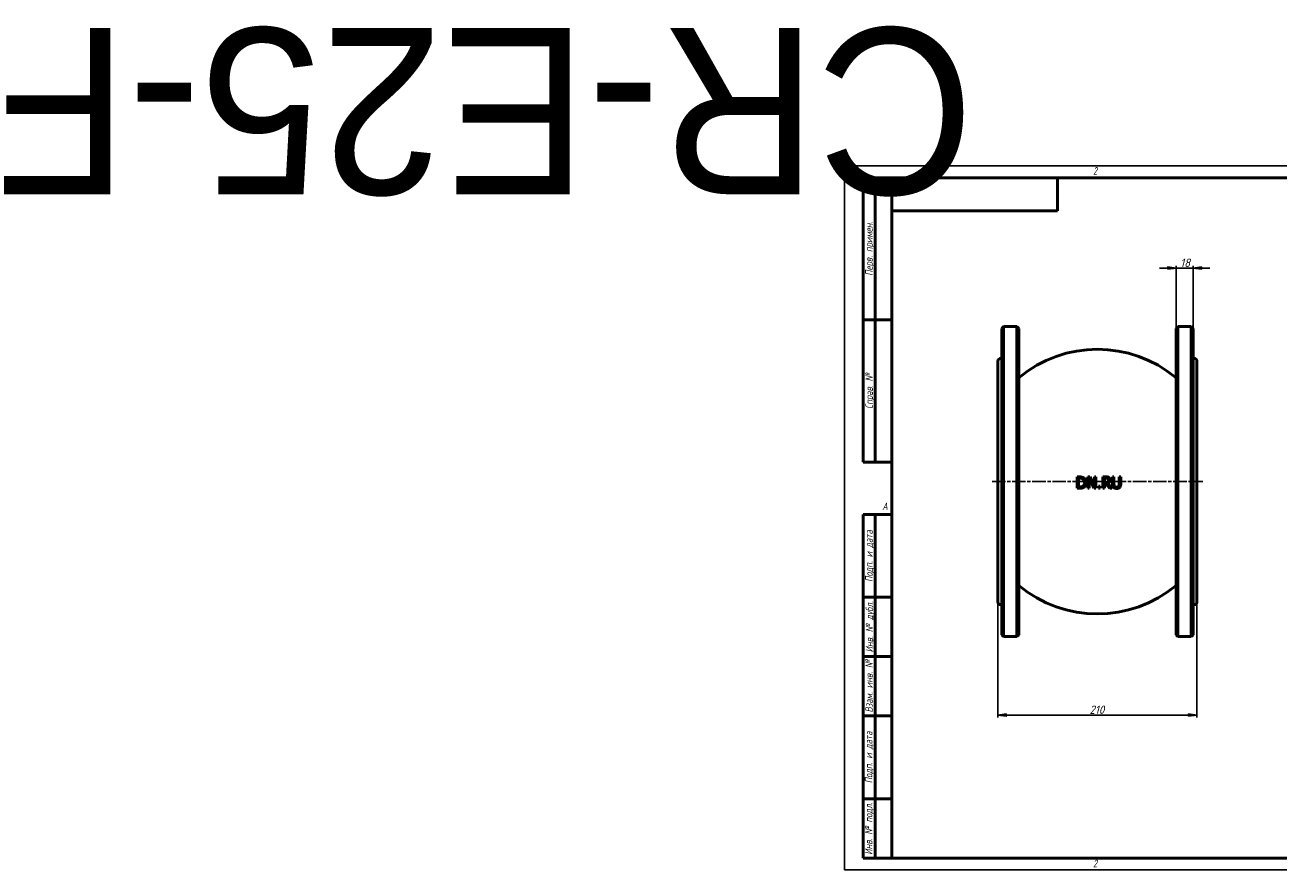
# Model space of a CAD drawing. Header units: millimetres. Extents: x -865 to 5756, y -174 to 891.
# Tile 1 of 3: x -865 to 459, y 0 to 891. Entities that reach past the tile are written whole.
import ezdxf
from ezdxf.enums import TextEntityAlignment as Align

# ---------------------------------------------------------------- set-up
doc = ezdxf.new("R2018")
doc.units = ezdxf.units.MM
doc.header["$LTSCALE"] = 2.5
doc.linetypes.add('CHAIN', pattern=[0.7087, 0.4724, -0.0591, 0.1181, -0.0591])
for name, color, linetype, lineweight in [('Видимый контур (ГОСТ)', 7, 'Continuous', 50), ('Кромка (ГОСТ)', 7, 'Continuous', 50), ('Обозначение (ГОСТ)', 7, 'Continuous', 25), ('Осевая линия (ГОСТ)', 7, 'Continuous', 25), ('Размер (ГОСТ)', 7, 'Continuous', 25), ('Эскизная геометрия (ГОСТ)', 7, 'Continuous', 50)]:
    doc.layers.add(name, color=color, linetype=linetype, lineweight=lineweight)
doc.styles.add('Альтернативный текст (ГОСТ)', font='arial.ttf', dxfattribs={"width": 0.8})
doc.styles.add('Обычный текст (ГОСТ)', font='GOST Common Italic.ttf')
doc.dimstyles.new('Обычный (ГОСТ)', dxfattribs={"dimscale": 2.5, "dimtxt": 3.5, "dimasz": 3.5, "dimexe": 1, "dimexo": 0, "dimgap": 0.5, "dimtad": 1, "dimtxsty": 'Обычный текст (ГОСТ)', "dimblk": 'Filled-1', "dimcen": 0.09, "dimdle": 15, "dimclrd": 256, "dimclre": 256, "dimclrt": 256, "dimazin": 2, "dimtfac": 0.714286, "dimtdec": 3, "dimtmove": 0, "dimatfit": 3, "dimfxl": 1, "dimtolj": 1, "dimlwd": 25, "dimlwe": 25, "dimarcsym": 0})

# ---------------------------------------------------------------- blocks, each defined once
blk = doc.blocks.new('Рамки ГОСТ - Рамка')
at = {"layer": 'Кромка (ГОСТ)', "lineweight": 25}
for p, q in [((0, 0), (0, 297)), ((0, 297), (420, 297)), ((420, 297), (420, 0)), ((420, 0), (0, 0))]:
    blk.add_line(p, q, dxfattribs=at)
at = {"layer": 'Кромка (ГОСТ)'}
for p, q in [((210, 292), (210, 297)), ((415, 292), (20, 292)), ((20, 292), (20, 5)), ((415, 5), (415, 292)), ((20, 5), (415, 5)), ((210, 5), (210, 0))]:
    blk.add_line(p, q, dxfattribs=at)
at = {"layer": 'Кромка (ГОСТ)', "char_height": 3.17, "attachment_point": 1, "style": 'Альтернативный текст (ГОСТ)'}
for s, insert, width in [('\\fGOST Common|b0|i1;{\\H3.1700;2}', (105, 296.5), 5.2328), ('\\fGOST Common|b0|i1;{\\H3.1700;1}', (315.02, 296.44), 5.2327), ('\\fGOST Common|b0|i1;{\\H3.1700;A}', (16, 155), 5.1335), ('\\fGOST Common|b0|i1;{\\H3.1700;A}', (416, 148.5), 5.0704), ('\\fGOST Common|b0|i1;{\\H3.1700;2}', (104.99, 4.3), 5.2328), ('\\fGOST Common|b0|i1;{\\H3.1700;1}', (315, 4.14), 6.6287), ('\\fGOST Common|b0|i1;{\\H3.1700;Формат А3}', (370, 4.39), 25.2103)]:
    blk.add_mtext(s, dxfattribs=dict(at, insert=insert, width=width))
blk = doc.blocks.new('ГОСТ - Доп. графы 1')
at = {"layer": 'Эскизная геометрия (ГОСТ)'}
for p, q in [((-12, 0), (-12, 145)), ((-12, 145), (0, 145)), ((-7, 145), (-7, 0)), ((-12, 110), (-7, 110)), ((-7, 110), (0, 110)), ((-12, 85), (-7, 85)), ((-7, 85), (0, 85)), ((-12, 60), (-7, 60)), ((-7, 60), (0, 60)), ((-12, 25), (-7, 25)), ((-7, 25), (0, 25)), ((0, 0), (-12, 0))]:
    blk.add_line(p, q, dxfattribs=at)
at = {"layer": 'Обозначение (ГОСТ)', "char_height": 3.17, "attachment_point": 5, "rotation": 90, "style": 'Альтернативный текст (ГОСТ)'}
for s, insert, width in [('\\fGOST Common|b0|i1;{\\H3.1700;Подп. и дата}', (-9.37, 127.41), 34.7679), ('\\fGOST Common|b0|i1;{\\H3.1700;Инв. № дубл.}', (-8.95, 97.55), 24.8438), ('\\fGOST Common|b0|i1;{\\H3.1700;Взам. инв. №}', (-9.58, 72.53), 24.8669), ('\\fGOST Common|b0|i1;{\\H3.1700;Подп. и дата}', (-9.5, 42.47), 35.1486), ('\\fGOST Common|b0|i1;{\\H3.1700;Инв. № подл.}', (-9.5, 12.41), 24.9618)]:
    blk.add_mtext(s, dxfattribs=dict(at, insert=insert, width=width))
at = {"layer": 'Обозначение (ГОСТ)', "lineweight": 30, "flags": 17}
for tag, p in [('Подп._и_дата_2', (-3.53, 127.51)), ('Инв._номер_дубликата', (-3.41, 97.47)), ('Взамен_инв._номера', (-3.46, 72.53)), ('Подп._и_дата_1', (-3.42, 42.35)), ('ИНВЕНТАРНЫЙ_НОМЕР', (-3.33, 12.68))]:
    blk.add_attdef(tag, text='', height=3.17, rotation=90, dxfattribs=at).set_placement(p, align=Align.MIDDLE_CENTER)
blk = doc.blocks.new('ГОСТ - Доп. графы 2')
at = {"layer": 'Эскизная геометрия (ГОСТ)'}
for p, q in [((-12, 0), (-12, 120)), ((-12, 120), (0, 120)), ((-7, 0), (-7, 120)), ((-12, 60), (0, 60)), ((0, 0), (-12, 0))]:
    blk.add_line(p, q, dxfattribs=at)
at = {"layer": 'Обозначение (ГОСТ)', "char_height": 3.17, "attachment_point": 5, "rotation": 90, "style": 'Альтернативный текст (ГОСТ)'}
for s, insert, width in [('\\fGOST Common|b0|i1;{\\H3.1700;Перв. примен.}', (-9.19, 90.05), 60.0143), ('\\fGOST Common|b0|i1;{\\H3.1700;Справ. №}', (-9.1, 30), 59.9357)]:
    blk.add_mtext(s, dxfattribs=dict(at, insert=insert, width=width))
at = {"layer": 'Обозначение (ГОСТ)', "lineweight": 30, "flags": 17}
for tag, p in [('Первичная_применяемость', (-3.65, 90.03)), ('Справочный_номер', (-3.55, 30.02))]:
    blk.add_attdef(tag, text='', height=3.17, rotation=90, dxfattribs=at).set_placement(p, align=Align.MIDDLE_CENTER)
blk = doc.blocks.new('ГОСТ - Доп. графы 3')
at = {"layer": 'Эскизная геометрия (ГОСТ)'}
for p, q in [((0, 0), (70, 0)), ((70, 0), (70, -14)), ((70, -14), (0, -14))]:
    blk.add_line(p, q, dxfattribs=at)
at = {"layer": 'Обозначение (ГОСТ)', "lineweight": 30}
blk.add_attdef('ОБОЗНАЧЕНИЕ', text='', height=5, rotation=180, dxfattribs=at).set_placement((34.94, -6.97), align=Align.MIDDLE_CENTER)
blk = doc.blocks.new('Filled-1')
at = {"color": 0}
for p, q in [((0, 0), (-1, 0.14)), ((-1, 0.14), (-1, -0.14)), ((-1, 0), (0, 0)), ((-1, -0.14), (0, 0))]:
    blk.add_line(p, q, dxfattribs=at)
at = {"color": 0, "flags": 128}
blk.add_lwpolyline([(-1, -0.14), (0, 0), (-1, 0.14), (-1, -0.14)], dxfattribs=at)
at = {"color": 0}
blk.add_solid([(-1, -0.14), (0, 0), (-1, 0.14), (-1, -0.14)], dxfattribs=at)
blk = doc.blocks.new('*D9')
at = {"layer": 'Defpoints', "color": 0, "linetype": 'Continuous', "transparency": 16777216}
for p in [(162.1, 282.6), (372.1, 282.6), (372.1, 163.3)]:
    blk.add_point(p, dxfattribs=at)
at = {"layer": 'Размер (ГОСТ)', "linetype": 'Continuous', "lineweight": 25, "transparency": 16777216}
for p, q in [((162.1, 282.6), (162.1, 160.8)), ((372.1, 282.6), (372.1, 160.8)), ((170.8, 163.3), (363.3, 163.3))]:
    blk.add_line(p, q, dxfattribs=at)
at = {"layer": 'Размер (ГОСТ)', "linetype": 'Continuous', "lineweight": 25, "transparency": 16777216, "xscale": 8.75, "yscale": 8.75, "zscale": 8.75, "rotation": 180}
blk.add_blockref('Filled-1', (162.1, 163.3), dxfattribs=at)
at = {"layer": 'Размер (ГОСТ)', "linetype": 'Continuous', "lineweight": 25, "transparency": 16777216, "xscale": 8.75, "yscale": 8.75, "zscale": 8.75}
blk.add_blockref('Filled-1', (372.1, 163.3), dxfattribs=at)
at = {"layer": 'Размер (ГОСТ)', "linetype": 'Continuous', "lineweight": 25, "transparency": 16777216, "insert": (258.7, 173.3), "char_height": 8.75, "attachment_point": 1, "style": 'Обычный текст (ГОСТ)'}
blk.add_mtext('\\A1;210', dxfattribs=at)
blk = doc.blocks.new('*D10')
at = {"layer": 'Defpoints', "color": 0, "linetype": 'Continuous', "transparency": 16777216}
for p in [(368.1, 634.7), (350.1, 571.1), (368.1, 571.1)]:
    blk.add_point(p, dxfattribs=at)
at = {"layer": 'Размер (ГОСТ)', "linetype": 'Continuous', "lineweight": 25, "transparency": 16777216}
for p, q in [((350.1, 571.1), (350.1, 637.2)), ((368.1, 571.1), (368.1, 637.2)), ((341.3, 634.7), (332.6, 634.7)), ((350.1, 634.7), (368.1, 634.7)), ((376.8, 634.7), (385.6, 634.7))]:
    blk.add_line(p, q, dxfattribs=at)
at = {"layer": 'Размер (ГОСТ)', "linetype": 'Continuous', "lineweight": 25, "transparency": 16777216, "xscale": 8.75, "yscale": 8.75, "zscale": 8.75}
blk.add_blockref('Filled-1', (350.1, 634.7), dxfattribs=at)
at = {"layer": 'Размер (ГОСТ)', "linetype": 'Continuous', "lineweight": 25, "transparency": 16777216, "xscale": 8.75, "yscale": 8.75, "zscale": 8.75, "rotation": 180}
blk.add_blockref('Filled-1', (368.1, 634.7), dxfattribs=at)
at = {"layer": 'Размер (ГОСТ)', "linetype": 'Continuous', "lineweight": 25, "transparency": 16777216, "insert": (354.5, 644.7), "char_height": 8.75, "attachment_point": 1, "style": 'Обычный текст (ГОСТ)'}
blk.add_mtext('\\A1;18', dxfattribs=at)

msp = doc.modelspace()

# ---------------------------------------------------------------- linework, layer by layer
at = {"layer": 'Видимый контур (ГОСТ)'}
for p, q in [((166.087, 571.06), (168.087, 573.06)), ((166.087, 248.06), (166.087, 571.06)), ((168.087, 573.06), (168.087, 246.06)), ((168.087, 573.06), (182.087, 573.06)), ((182.087, 246.06), (182.087, 573.06)), ((184.087, 571.06), (182.087, 573.06)), ((184.087, 571.06), (184.087, 248.06)), ((350.087, 571.06), (352.087, 573.06)), ((350.087, 248.06), (350.087, 571.06)), ((352.087, 573.06), (352.087, 246.06)), ((352.087, 573.06), (366.087, 573.06)), ((366.087, 246.06), (366.087, 573.06)), ((368.087, 571.06), (366.087, 573.06)), ((368.087, 571.06), (368.087, 248.06)), ((162.087, 282.56), (162.087, 536.56)), ((165.087, 539.56), (166.087, 539.56)), ((368.087, 539.56), (369.087, 539.56)), ((372.087, 536.56), (372.087, 282.56)), ((248.386, 414.504), (245.654, 414.504)), ((245.654, 402.504), (245.654, 414.504)), ((247.249, 413.123), (248.464, 413.123)), ((247.249, 413.123), (247.249, 403.884)), ((259.112, 414.504), (256.847, 414.504)), ((256.847, 402.504), (256.847, 414.504)), ((258.335, 412.85), (258.335, 402.504)), ((258.335, 412.85), (263.644, 402.504)), ((263.946, 405.003), (259.112, 414.504)), ((265.433, 414.504), (263.946, 414.504)), ((263.946, 405.003), (263.946, 414.504)), ((265.433, 414.504), (265.433, 402.504)), ((275.955, 414.504), (272.863, 414.504)), ((272.863, 402.504), (272.863, 414.504)), ((274.458, 413.123), (274.458, 408.611)), ((274.458, 413.123), (276.043, 413.123)), ((284.552, 414.504), (282.957, 414.504)), ((282.957, 407.016), (282.957, 414.504)), ((284.552, 414.504), (284.552, 407.016)), ((291.641, 414.504), (290.046, 414.504)), ((290.046, 406.977), (290.046, 414.504)), ((291.641, 414.504), (291.641, 407.016)), ((245.654, 402.504), (248.416, 402.504)), ((248.464, 403.884), (247.249, 403.884)), ((256.847, 402.504), (258.335, 402.504)), ((263.644, 402.504), (265.433, 402.504)), ((270.101, 404.799), (268.176, 404.799)), ((268.176, 402.504), (268.176, 404.799)), ((268.176, 402.504), (270.101, 402.504)), ((270.101, 404.799), (270.101, 402.504)), ((272.863, 402.504), (274.458, 402.504)), ((275.858, 408.611), (274.458, 408.611)), ((274.458, 407.278), (274.458, 402.504)), ((274.458, 407.278), (276.286, 407.278)), ((276.286, 407.278), (280.078, 402.504)), ((282.15, 402.504), (277.881, 407.726)), ((280.078, 402.504), (282.15, 402.504)), ((165.087, 279.56), (166.087, 279.56)), ((368.087, 279.56), (369.087, 279.56)), ((166.087, 248.06), (168.087, 246.06)), ((168.087, 246.06), (182.087, 246.06)), ((184.087, 248.06), (182.087, 246.06)), ((350.087, 248.06), (352.087, 246.06)), ((352.087, 246.06), (366.087, 246.06)), ((368.087, 248.06), (366.087, 246.06))]:
    msp.add_line(p, q, dxfattribs=at)
for centre, radius, start, end in [((267.087, 419.092), 130, 50.322804, 129.677196), ((165.087, 536.56), 3, 90, 180), ((369.087, 536.56), 3, 0, 90), ((267.087, 400.027), 130, 230.322804, 309.677196), ((165.087, 282.56), 3, 180, 270), ((369.087, 282.56), 3, 270, 0)]:
    msp.add_arc(centre, radius, start, end, dxfattribs=at)
for points, knots in [([(252.685, 413.551), (252.122, 413.92), (251.423, 414.185), (249.992, 414.468), (249.123, 414.504), (248.386, 414.504)], [0, 0, 0, 0, 0.203110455, 0.203110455, 0.412637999, 0.412637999, 0.412637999, 0.412637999]), ([(248.464, 413.123), (249.555, 413.123), (250.165, 412.992), (250.929, 412.765), (251.291, 412.606), (251.634, 412.403)], [-0.241228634, -0.241228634, -0.241228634, -0.241228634, -0.120324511, -0.120324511, 0, 0, 0, 0]), ([(251.634, 412.403), (251.952, 412.209), (252.234, 411.971), (252.72, 411.399), (252.913, 411.076), (253.197, 410.401), (253.292, 410.057), (253.424, 409.315), (253.453, 408.912), (253.453, 408.513)], [-0.451828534, -0.451828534, -0.451828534, -0.451828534, -0.33973161, -0.33973161, -0.226240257, -0.226240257, -0.119654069, -0.119654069, 0, 0, 0, 0]), ([(255.116, 408.494), (255.116, 409.068), (255.064, 409.646), (254.793, 410.856), (254.582, 411.325), (254.202, 412.035), (253.955, 412.39), (253.371, 413.033), (253.045, 413.312), (252.685, 413.551)], [0, 0, 0, 0, 0.172273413, 0.172273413, 0.372085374, 0.372085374, 0.60762462, 0.60762462, 0.84201546, 0.84201546, 0.84201546, 0.84201546]), ([(279.009, 413.872), (278.792, 414.012), (278.563, 414.13), (278.058, 414.32), (277.474, 414.504), (275.955, 414.504)], [0, 0, 0, 0, 0.077568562, 0.077568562, 0.162366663, 0.162366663, 0.162366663, 0.162366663]), ([(276.043, 413.123), (276.5, 413.123), (276.927, 413.09), (277.513, 412.944), (277.741, 412.851), (277.949, 412.714)], [-0.181675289, -0.181675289, -0.181675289, -0.181675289, -0.074579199, -0.074579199, 0, 0, 0, 0]), ([(277.881, 407.726), (278.172, 407.834), (278.451, 407.969), (278.963, 408.295), (279.191, 408.479), (279.832, 409.138), (280.028, 409.567), (280.297, 410.25), (280.37, 410.746), (280.37, 411.246)], [0, 0, 0, 0, 0.093420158, 0.093420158, 0.182238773, 0.182238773, 0.369596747, 0.369596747, 0.768119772, 0.768119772, 0.768119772, 0.768119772]), ([(277.949, 412.714), (278.084, 412.623), (278.206, 412.516), (278.309, 412.39), (278.345, 412.346), (278.376, 412.304), (278.404, 412.261), (278.431, 412.221), (278.455, 412.181), (278.476, 412.142), (278.493, 412.11), (278.509, 412.079), (278.523, 412.048), (278.533, 412.026), (278.542, 412.004), (278.551, 411.983), (278.611, 411.837), (278.652, 411.684), (278.676, 411.529), (278.698, 411.394), (278.707, 411.257), (278.707, 411.12)], [-0.161582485, -0.161582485, -0.161582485, -0.161582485, -0.127646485, -0.127646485, -0.127646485, -0.116029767, -0.116029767, -0.116029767, -0.104816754, -0.104816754, -0.104816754, -0.095540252, -0.095540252, -0.095540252, -0.088676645, -0.088676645, -0.088676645, -0.041255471, -0.041255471, -0.041255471, 0, 0, 0, 0]), ([(278.707, 411.12), (278.707, 410.907), (278.693, 410.693), (278.658, 410.483), (278.655, 410.47), (278.653, 410.458), (278.651, 410.445), (278.629, 410.326), (278.602, 410.216), (278.571, 410.116), (278.561, 410.087), (278.552, 410.058), (278.542, 410.03), (278.523, 409.976), (278.502, 409.925), (278.481, 409.876), (278.372, 409.631), (278.221, 409.417), (278.027, 409.233)], [-0.184580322, -0.184580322, -0.184580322, -0.184580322, -0.135647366, -0.135647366, -0.135647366, -0.132676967, -0.132676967, -0.132676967, -0.104657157, -0.104657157, -0.104657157, -0.096422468, -0.096422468, -0.096422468, -0.080443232, -0.080443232, -0.080443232, 0, 0, 0, 0]), ([(280.37, 411.246), (280.37, 411.569), (280.338, 411.897), (280.176, 412.507), (280.062, 412.75), (279.795, 413.158), (279.662, 413.321), (279.358, 413.621), (279.19, 413.755), (279.009, 413.872)], [0, 0, 0, 0, 0.096996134, 0.096996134, 0.189153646, 0.189153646, 0.259856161, 0.259856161, 0.331810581, 0.331810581, 0.331810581, 0.331810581]), ([(248.416, 402.504), (249.11, 402.504), (249.891, 402.537), (251.041, 402.733), (251.766, 402.902), (252.665, 403.466)], [0, 0, 0, 0, 0.210552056, 0.210552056, 0.352029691, 0.352029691, 0.352029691, 0.352029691]), ([(251.78, 404.682), (251.497, 404.483), (251.193, 404.326), (250.692, 404.145), (250.367, 404.042), (249.374, 403.907), (248.913, 403.884), (248.464, 403.884)], [-0.609734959, -0.609734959, -0.609734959, -0.609734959, -0.303201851, -0.303201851, -0.136112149, -0.136112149, 0, 0, 0, 0]), ([(253.453, 408.513), (253.453, 407.908), (253.394, 407.278), (253.139, 406.405), (252.98, 405.974), (252.424, 405.2), (252.126, 404.915), (251.78, 404.682)], [-0.606192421, -0.606192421, -0.606192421, -0.606192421, -0.286963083, -0.286963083, -0.12608363, -0.12608363, 0, 0, 0, 0]), ([(252.665, 403.466), (252.991, 403.682), (253.287, 403.934), (253.829, 404.518), (254.067, 404.846), (254.48, 405.557), (254.729, 406.062), (255.051, 407.314), (255.116, 407.902), (255.116, 408.494)], [0, 0, 0, 0, 0.118086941, 0.118086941, 0.240266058, 0.240266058, 0.365618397, 0.365618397, 0.471459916, 0.471459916, 0.471459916, 0.471459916]), ([(278.027, 409.233), (277.856, 409.063), (277.66, 408.931), (277.366, 408.809), (277.143, 408.721), (276.42, 408.626), (276.137, 408.611), (275.858, 408.611)], [-0.638515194, -0.638515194, -0.638515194, -0.638515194, -0.219226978, -0.219226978, -0.083996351, -0.083996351, 0, 0, 0, 0]), ([(282.957, 407.016), (282.957, 406.353), (283.008, 405.635), (283.24, 404.752), (283.342, 404.439), (283.688, 403.828), (283.88, 403.581), (284.104, 403.359)], [0, 0, 0, 0, 0.198763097, 0.198763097, 0.274126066, 0.274126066, 0.335932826, 0.335932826, 0.335932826, 0.335932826]), ([(284.104, 403.359), (284.306, 403.158), (284.528, 402.986), (285.026, 402.69), (285.297, 402.572), (286.126, 402.312), (286.719, 402.251), (287.294, 402.251)], [0, 0, 0, 0, 0.085987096, 0.085987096, 0.175303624, 0.175303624, 0.350216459, 0.350216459, 0.350216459, 0.350216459]), ([(285.067, 404.594), (284.939, 404.789), (284.838, 404.997), (284.687, 405.441), (284.552, 405.933), (284.552, 407.016)], [0, 0, 0, 0, 0.070276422, 0.070276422, 0.141076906, 0.141076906, 0.141076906, 0.141076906]), ([(287.294, 403.612), (286.872, 403.612), (286.433, 403.664), (285.841, 403.897), (285.653, 404.002), (285.321, 404.267), (285.183, 404.42), (285.067, 404.594)], [0, 0, 0, 0, 0.12810681, 0.12810681, 0.192834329, 0.192834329, 0.255662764, 0.255662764, 0.255662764, 0.255662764]), ([(289.531, 404.594), (289.421, 404.429), (289.289, 404.284), (288.937, 404.001), (288.739, 403.907), (288.189, 403.679), (287.742, 403.612), (287.294, 403.612)], [0, 0, 0, 0, 0.059652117, 0.059652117, 0.136509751, 0.136509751, 0.372557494, 0.372557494, 0.372557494, 0.372557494]), ([(287.294, 402.251), (287.741, 402.251), (288.206, 402.284), (288.907, 402.434), (289.267, 402.534), (289.965, 402.907), (290.243, 403.114), (290.493, 403.359)], [0, 0, 0, 0, 0.135745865, 0.135745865, 0.217364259, 0.217364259, 0.28181905, 0.28181905, 0.28181905, 0.28181905]), ([(290.046, 406.977), (290.046, 406.55), (290.024, 406.077), (289.925, 405.532), (289.884, 405.331), (289.722, 404.92), (289.635, 404.753), (289.531, 404.594)], [0, 0, 0, 0, 0.128219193, 0.128219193, 0.165541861, 0.165541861, 0.193658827, 0.193658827, 0.193658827, 0.193658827]), ([(290.493, 403.359), (290.757, 403.611), (290.972, 403.899), (291.25, 404.443), (291.417, 404.832), (291.611, 406), (291.641, 406.516), (291.641, 407.016)], [0, 0, 0, 0, 0.109891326, 0.109891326, 0.183314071, 0.183314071, 0.236964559, 0.236964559, 0.236964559, 0.236964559])]:
    msp.add_open_spline(points, degree=3, knots=knots, dxfattribs=at)
at = {"layer": 'Осевая линия (ГОСТ)', "linetype": 'CHAIN', "ltscale": 11.993792}
msp.add_line((155.837, 409.56), (378.337, 409.56), dxfattribs=at)

# ---------------------------------------------------------------- block references
ref = msp.add_blockref('ГОСТ - Доп. графы 3', (50, 730), dxfattribs=dict(xscale=2.5, yscale=2.5, zscale=2.5))
lines = msp.add_mtext('CR-E25-F', dxfattribs={"layer": 'Обозначение (ГОСТ)', "insert": (137.355, 712.581), "char_height": 175.3121, "attachment_point": 1, "rotation": 180})
ref.add_attrib('ОБОЗНАЧЕНИЕ', '', (137.355, 712.581)).embed_mtext(lines)
at = {"xscale": 2.5, "yscale": 2.5, "zscale": 2.5}
for name, p in [('Рамки ГОСТ - Рамка', (0, 0)), ('ГОСТ - Доп. графы 2', (50, 430)), ('ГОСТ - Доп. графы 1', (50, 12.5))]:
    msp.add_blockref(name, p, dxfattribs=at)

# ---------------------------------------------------------------- dimensions: what is measured, and where the dimension line sits
at = {"layer": 'Размер (ГОСТ)', "linetype": 'Continuous', "lineweight": 25}
for base, p1, p2, override, picture, middle in [((368.087, 634.684), (350.087, 571.06), (368.087, 571.06), {"dimgap": 0.5, "dimdec": 2, "dimtol": 0, "dimlim": 0, "dimtp": 0, "dimtm": 0, "dimtdec": 3, "dimtofl": 1, "dimatfit": 1}, '*D10', (359.087, 634.684)), ((372.087, 163.254), (162.087, 282.56), (372.087, 282.56), {"dimgap": 0.5, "dimdec": 2, "dimtol": 0, "dimlim": 0, "dimtp": 0, "dimtm": 0, "dimtdec": 3, "dimtofl": 0, "dimatfit": 1}, '*D9', (267.087, 163.254))]:
    dim = msp.add_linear_dim(base=base, p1=p1, p2=p2, angle=180, dimstyle='Обычный (ГОСТ)', override=override, dxfattribs=at)
    dim.commit()
    dim.dimension.update_dxf_attribs({"geometry": picture, "text_midpoint": middle, "dimtype": 160})

doc.saveas('drawing.dxf')
